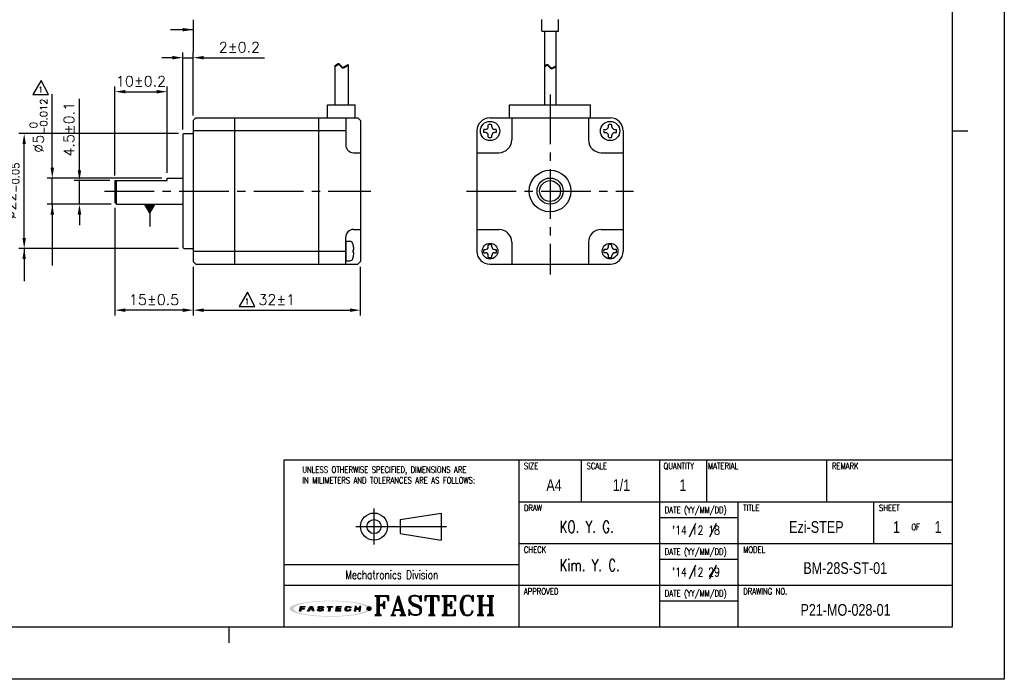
# Model space of a CAD drawing. Header units: millimetres. Extents: x 0 to 297, y 0 to 210.
# Tile 2 of 3: x 108 to 297, y 0 to 126. Entities that reach past the tile are written whole.
import ezdxf

# ---------------------------------------------------------------- set-up
doc = ezdxf.new("R2010")
doc.units = ezdxf.units.MM
doc.header["$PDSIZE"] = -1
doc.linetypes.add('CENTER2', pattern=[28.575, 19.05, -3.175, 3.175, -3.175])
doc.layers.add('\\M+5B4D6\\M+5CAB5\\M+5CFDF', color=7, linetype='Continuous', lineweight=25)
for name, color, linetype in [('DIM', 3, 'Continuous'), ('LAYER_2', 1, 'Continuous'), ('LAYER_4', 3, 'Continuous'), ('SHEET', 1, 'Continuous')]:
    doc.layers.add(name, color=color, linetype=linetype)
doc.styles.add('SHB', font='romans.shx', dxfattribs={"width": 0.75, "bigfont": 'whgtxt.shx'})
doc.styles.add('SHEET1', font='ROMANS.SHX', dxfattribs={"width": 0.8, "height": 3})
doc.styles.add('SHEET2', font='txt', dxfattribs={"width": 0.8, "height": 3})
doc.styles.add('SHEET3', font='ROMANT.SHX', dxfattribs={"height": 3})
doc.styles.get("Standard").update_dxf_attribs({"font": 'txt.shx', "bigfont": 'whgtxt.shx'})
doc.dimstyles.new('ISO-25', dxfattribs={"dimtxt": 2.5, "dimasz": 2.5, "dimexe": 1.25, "dimexo": 0.625, "dimtad": 1, "dimtxsty": 'Standard', "dimcen": 2.5, "dimadec": 0, "dimazin": 0, "dimtfac": 1, "dimtmove": 0, "dimatfit": 3, "dimfxl": 0, "dimarcsym": 0})

# ---------------------------------------------------------------- blocks, each defined once
blk = doc.blocks.new('AI9-BLK2')
at = {"layer": 'LAYER_4'}
h = blk.add_hatch(color=12, dxfattribs=at)
edge = h.paths.add_edge_path()
edge.add_spline(control_points=[(66.5, 0), (66.5, -3.5), (61.3, -5.3), (58.7, -6.3), (52, -8.8), (44.8, -10), (37.7, -11), (17.3, -13.9), (-3.7, -14.1), (-24.3, -12.5), (-32.9, -11.8), (-41.6, -10.8), (-50, -8.9), (-54.9, -7.7), (-60.6, -6.4), (-64.7, -3.2), (-73, 3.4), (-52.4, 8.3), (-49.2, 9), (-40.6, 10.9), (-31.8, 11.9), (-23.1, 12.6), (-12.4, 13.4), (-1.5, 13.6), (9.2, 13.3), (19.1, 13), (29, 12.3), (38.8, 10.9), (45.7, 9.9), (52.7, 8.7), (59.3, 6.1), (61.8, 5.2), (66.5, 3.3), (66.5, 0), (66.6, -0.8), (73.6, -0.7), (73.6, 0), (73.5, 3.5), (68.7, 5.4), (66.1, 6.4), (59.6, 9), (52.6, 10.3), (45.8, 11.3), (24.9, 14.6), (3.4, 15.1), (-17.7, 14), (-27.4, 13.6), (-37.2, 12.7), (-46.8, 11.2), (-53.5, 10.1), (-60.4, 8.7), (-66.7, 6.1), (-69.1, 5.1), (-73.9, 3.1), (-73.6, -0.3), (-73.4, -3.7), (-68.1, -5.6), (-65.5, -6.6), (-58.9, -9.2), (-51.8, -10.4), (-44.8, -11.5), (-35, -13), (-25, -13.7), (-15.1, -14.2), (5.8, -15), (27.1, -14.4), (47.8, -11), (54.2, -9.9), (60.6, -8.6), (66.6, -6.1), (69.1, -5.1), (73.5, -3.2), (73.6, 0), (73.6, 0.8), (66.6, 0.9), (66.5, 0)], knot_values=[0, 0, 0, 0, 1, 1, 1, 2, 2, 2, 3, 3, 3, 4, 4, 4, 5, 5, 5, 6, 6, 6, 7, 7, 7, 8, 8, 8, 9, 9, 9, 10, 10, 10, 11, 11, 11, 12, 12, 12, 13, 13, 13, 14, 14, 14, 15, 15, 15, 16, 16, 16, 17, 17, 17, 18, 18, 18, 19, 19, 19, 20, 20, 20, 21, 21, 21, 22, 22, 22, 23, 23, 23, 24, 24, 24, 25, 25, 25, 25], degree=3, periodic=0)
blk = doc.blocks.new('AI9-BLK1')
at = {"layer": 'LAYER_4', "color": 7}
blk.add_blockref('AI9-BLK2', (0, 0), dxfattribs=at)
blk = doc.blocks.new('AI9-BLK3')
at = {"layer": 'LAYER_2'}
for points in [[(-55.6, -4.3), (-54.1, 4.2), (-45.8, 4.1), (-46, 2.8), (-51.9, 2.8), (-52.2, 0.7), (-46.8, 0.6), (-47, -0.8), (-52.4, -0.8), (-53.1, -4.3)], [(-41.4, -4.2), (-35.7, 4.2), (-32.1, 4.2), (-29.5, -4.1), (-32.2, -4.1), (-34.2, 2.7), (-38.7, -4.2)], [(-5.3, 4.2), (4.3, 4.1), (4.1, 2.7), (0.4, 2.7), (-0.8, -4.2), (-3.2, -4.2), (-2.1, 2.7), (-5.6, 2.7)], [(11.4, 4.2), (20, 4.1), (19.8, 2.8), (13.7, 2.8), (13.4, 0.8), (19, 0.7), (18.8, -0.6), (13.1, -0.6), (12.7, -2.7), (18.7, -2.8), (18.5, -4.2), (9.9, -4.2)], [(45, 4.2), (43.5, -4.1), (46, -4.2), (46.6, -0.6), (52.3, -0.7), (51.7, -4.2), (54.1, -4.2), (55.6, 4.2), (53.1, 4.2), (52.5, 0.8), (46.9, 0.8), (47.5, 4.2)]]:
    blk.add_hatch(color=12, dxfattribs=at).paths.add_polyline_path(points)
h = blk.add_hatch(color=12, dxfattribs=at)
edge = h.paths.add_edge_path()
edge.add_spline(control_points=[(-15.2, -1.5), (-15.2, -2.9), (-16.3, -2.9), (-17.5, -2.9), (-17.7, -2.9), (-18.2, -2.9), (-18.5, -2.9), (-20, -2.9), (-20.4, -2.7), (-20.4, -2.1), (-20.4, -1.9), (-20.4, -1.4), (-20.4, -1.4), (-20.4, -1.4), (-22.9, -1.4), (-22.9, -1.4), (-22.9, -1.4), (-22.9, -2.3), (-22.9, -2.5), (-22.9, -3.9), (-21.3, -4.3), (-19.8, -4.3), (-19.5, -4.3), (-17.1, -4.3), (-16.9, -4.3), (-14.1, -4.3), (-12.8, -3.1), (-12.8, -1.8), (-12.8, -1.7), (-12.8, -1.1), (-12.8, -1), (-12.8, 0.2), (-14.1, 0.7), (-16.1, 0.7), (-16.3, 0.7), (-17.5, 0.7), (-17.7, 0.7), (-19.1, 0.7), (-19.7, 0.9), (-19.6, 1.9), (-19.5, 2.9), (-18.4, 2.9), (-17.8, 2.9), (-17.6, 2.9), (-16.5, 2.9), (-16.2, 2.9), (-15, 2.9), (-14.8, 2.6), (-14.8, 2.3), (-14.8, 2.1), (-14.9, 1.7), (-14.9, 1.7), (-14.9, 1.7), (-12.3, 1.6), (-12.3, 1.6), (-12.3, 1.6), (-12.3, 2.6), (-12.3, 2.8), (-12.3, 3.9), (-14.1, 4.3), (-15.7, 4.3), (-16.8, 4.3), (-17.9, 4.3), (-18.2, 4.3), (-20.4, 4.3), (-22, 3.6), (-22.1, 2), (-22.1, 1.8), (-22.1, 1.3), (-22.1, 1.1), (-22.2, -0.1), (-20.7, -0.6), (-19.2, -0.6), (-19, -0.6), (-17.3, -0.7), (-17.1, -0.7), (-15.5, -0.7), (-15.2, -1.1), (-15.2, -1.5)], knot_values=[0, 0, 0, 0, 1, 1, 1, 2, 2, 2, 3, 3, 3, 4, 4, 4, 5, 5, 5, 6, 6, 6, 7, 7, 7, 8, 8, 8, 9, 9, 9, 10, 10, 10, 11, 11, 11, 12, 12, 12, 13, 13, 13, 14, 14, 14, 15, 15, 15, 16, 16, 16, 17, 17, 17, 18, 18, 18, 19, 19, 19, 20, 20, 20, 21, 21, 21, 22, 22, 22, 23, 23, 23, 24, 24, 24, 25, 25, 25, 26, 26, 26, 26], degree=3, periodic=0)
h = blk.add_hatch(color=12, dxfattribs=at)
edge = h.paths.add_edge_path()
edge.add_spline(control_points=[(35, 1.4), (35, 1.4), (37.4, 1.4), (37.4, 1.4), (37.4, 1.4), (37.5, 2), (37.5, 2.4), (37.5, 3.1), (37.3, 4.2), (34.5, 4.2), (34.2, 4.2), (32.2, 4.2), (31.6, 4.2), (28.5, 4.3), (27.4, 2.7), (27.2, 1.5), (27.1, 1), (26.8, -0.6), (26.7, -1.2), (26.5, -2.6), (26.6, -4.3), (30.1, -4.3), (30.5, -4.3), (31.7, -4.3), (32.2, -4.3), (34.9, -4.3), (36.6, -4), (36.9, -2.3), (36.9, -1.9), (37, -1.1), (37, -1.1), (37, -1.1), (34.6, -1.1), (34.6, -1.1), (34.6, -1.1), (34.6, -1.6), (34.6, -1.7), (34.4, -2.5), (33.8, -2.8), (32.5, -2.8), (32.2, -2.8), (31.2, -2.8), (30.8, -2.8), (29.4, -2.8), (29.1, -2.3), (29.2, -1.4), (29.2, -1), (29.5, 0.7), (29.5, 1.1), (29.8, 2.5), (30.7, 2.8), (31.7, 2.8), (32.2, 2.8), (33.4, 2.8), (33.7, 2.8), (34.7, 2.8), (35.1, 2.5), (35.1, 1.9), (35, 1.7), (35, 1.4), (35, 1.4)], knot_values=[0, 0, 0, 0, 1, 1, 1, 2, 2, 2, 3, 3, 3, 4, 4, 4, 5, 5, 5, 6, 6, 6, 7, 7, 7, 8, 8, 8, 9, 9, 9, 10, 10, 10, 11, 11, 11, 12, 12, 12, 13, 13, 13, 14, 14, 14, 15, 15, 15, 16, 16, 16, 17, 17, 17, 18, 18, 18, 19, 19, 19, 20, 20, 20, 20], degree=3, periodic=0)
at = {"layer": 'LAYER_2', "color": 12}
for points in [[(-55.6, -4.3), (-54.1, 4.2), (-45.8, 4.1), (-46, 2.8), (-51.9, 2.8), (-52.2, 0.7), (-46.8, 0.6), (-47, -0.8), (-52.4, -0.8), (-53.1, -4.3)], [(-41.4, -4.2), (-35.7, 4.2), (-32.1, 4.2), (-29.5, -4.1), (-32.2, -4.1), (-34.2, 2.7), (-38.7, -4.2)], [(-5.3, 4.2), (4.3, 4.1), (4.1, 2.7), (0.4, 2.7), (-0.8, -4.2), (-3.2, -4.2), (-2.1, 2.7), (-5.6, 2.7)], [(11.4, 4.2), (20, 4.1), (19.8, 2.8), (13.7, 2.8), (13.4, 0.8), (19, 0.7), (18.8, -0.6), (13.1, -0.6), (12.7, -2.7), (18.7, -2.8), (18.5, -4.2), (9.9, -4.2)], [(45, 4.2), (43.5, -4.1), (46, -4.2), (46.6, -0.6), (52.3, -0.7), (51.7, -4.2), (54.1, -4.2), (55.6, 4.2), (53.1, 4.2), (52.5, 0.8), (46.9, 0.8), (47.5, 4.2)]]:
    blk.add_lwpolyline(points, close=True, dxfattribs=at)
for points, knots in [([(-15.2, -1.5), (-15.2, -2.9), (-16.3, -2.9), (-17.5, -2.9), (-17.7, -2.9), (-18.2, -2.9), (-18.5, -2.9), (-20, -2.9), (-20.4, -2.7), (-20.4, -2.1), (-20.4, -1.9), (-20.4, -1.4), (-20.4, -1.4), (-20.4, -1.4), (-22.9, -1.4), (-22.9, -1.4), (-22.9, -1.4), (-22.9, -2.3), (-22.9, -2.5), (-22.9, -3.9), (-21.3, -4.3), (-19.8, -4.3), (-19.5, -4.3), (-17.1, -4.3), (-16.9, -4.3), (-14.1, -4.3), (-12.8, -3.1), (-12.8, -1.8), (-12.8, -1.7), (-12.8, -1.1), (-12.8, -1), (-12.8, 0.2), (-14.1, 0.7), (-16.1, 0.7), (-16.3, 0.7), (-17.5, 0.7), (-17.7, 0.7), (-19.1, 0.7), (-19.7, 0.9), (-19.6, 1.9), (-19.5, 2.9), (-18.4, 2.9), (-17.8, 2.9), (-17.6, 2.9), (-16.5, 2.9), (-16.2, 2.9), (-15, 2.9), (-14.8, 2.6), (-14.8, 2.3), (-14.8, 2.1), (-14.9, 1.7), (-14.9, 1.7), (-14.9, 1.7), (-12.3, 1.6), (-12.3, 1.6), (-12.3, 1.6), (-12.3, 2.6), (-12.3, 2.8), (-12.3, 3.9), (-14.1, 4.3), (-15.7, 4.3), (-16.8, 4.3), (-17.9, 4.3), (-18.2, 4.3), (-20.4, 4.3), (-22, 3.6), (-22.1, 2), (-22.1, 1.8), (-22.1, 1.3), (-22.1, 1.1), (-22.2, -0.1), (-20.7, -0.6), (-19.2, -0.6), (-19, -0.6), (-17.3, -0.7), (-17.1, -0.7), (-15.5, -0.7), (-15.2, -1.1), (-15.2, -1.5)], [0, 0, 0, 0, 1, 1, 1, 2, 2, 2, 3, 3, 3, 4, 4, 4, 5, 5, 5, 6, 6, 6, 7, 7, 7, 8, 8, 8, 9, 9, 9, 10, 10, 10, 11, 11, 11, 12, 12, 12, 13, 13, 13, 14, 14, 14, 15, 15, 15, 16, 16, 16, 17, 17, 17, 18, 18, 18, 19, 19, 19, 20, 20, 20, 21, 21, 21, 22, 22, 22, 23, 23, 23, 24, 24, 24, 25, 25, 25, 26, 26, 26, 26]), ([(35, 1.4), (35, 1.4), (37.4, 1.4), (37.4, 1.4), (37.4, 1.4), (37.5, 2), (37.5, 2.4), (37.5, 3.1), (37.3, 4.2), (34.5, 4.2), (34.2, 4.2), (32.2, 4.2), (31.6, 4.2), (28.5, 4.3), (27.4, 2.7), (27.2, 1.5), (27.1, 1), (26.8, -0.6), (26.7, -1.2), (26.5, -2.6), (26.6, -4.3), (30.1, -4.3), (30.5, -4.3), (31.7, -4.3), (32.2, -4.3), (34.9, -4.3), (36.6, -4), (36.9, -2.3), (36.9, -1.9), (37, -1.1), (37, -1.1), (37, -1.1), (34.6, -1.1), (34.6, -1.1), (34.6, -1.1), (34.6, -1.6), (34.6, -1.7), (34.4, -2.5), (33.8, -2.8), (32.5, -2.8), (32.2, -2.8), (31.2, -2.8), (30.8, -2.8), (29.4, -2.8), (29.1, -2.3), (29.2, -1.4), (29.2, -1), (29.5, 0.7), (29.5, 1.1), (29.8, 2.5), (30.7, 2.8), (31.7, 2.8), (32.2, 2.8), (33.4, 2.8), (33.7, 2.8), (34.7, 2.8), (35.1, 2.5), (35.1, 1.9), (35, 1.7), (35, 1.4), (35, 1.4)], [0, 0, 0, 0, 1, 1, 1, 2, 2, 2, 3, 3, 3, 4, 4, 4, 5, 5, 5, 6, 6, 6, 7, 7, 7, 8, 8, 8, 9, 9, 9, 10, 10, 10, 11, 11, 11, 12, 12, 12, 13, 13, 13, 14, 14, 14, 15, 15, 15, 16, 16, 16, 17, 17, 17, 18, 18, 18, 19, 19, 19, 20, 20, 20, 20])]:
    blk.add_open_spline(points, degree=3, knots=knots, dxfattribs=at)
blk = doc.blocks.new('*D9')
at = {"color": 8, "lineweight": -2}
for p, q in [((126.66, 96.48), (126.66, 113.51)), ((136.66, 96.98), (136.66, 113.51)), ((128.66, 112.51), (134.66, 112.51))]:
    blk.add_line(p, q, dxfattribs=at)
at = {"color": 8}
for points in [[(128.66, 112.84), (128.66, 112.18), (126.66, 112.51)], [(134.66, 112.84), (134.66, 112.18), (136.66, 112.51)]]:
    blk.add_solid(points, dxfattribs=at)
at = {"layer": 'Defpoints', "color": 0}
for p in [(136.66, 112.51), (126.66, 95.48), (136.66, 95.98)]:
    blk.add_point(p, dxfattribs=at)
at = {"color": 3, "insert": (131.66, 114.51), "char_height": 2, "attachment_point": 5}
blk.add_mtext('\\A1;10±0.2', dxfattribs=at)
blk = doc.blocks.new('*D10')
at = {"color": 8, "lineweight": -2}
for p, q in [((137.66, 119.02), (135.66, 119.02)), ((139.66, 105.28), (139.66, 120.02)), ((139.66, 119.02), (141.66, 119.02)), ((141.66, 107.98), (141.66, 120.02)), ((143.66, 119.02), (155.33, 119.02))]:
    blk.add_line(p, q, dxfattribs=at)
at = {"color": 8}
for points in [[(137.66, 119.36), (137.66, 118.69), (139.66, 119.02)], [(143.66, 119.36), (143.66, 118.69), (141.66, 119.02)]]:
    blk.add_solid(points, dxfattribs=at)
at = {"layer": 'Defpoints', "color": 0}
for p in [(141.66, 119.02), (141.66, 106.98), (139.66, 104.28)]:
    blk.add_point(p, dxfattribs=at)
at = {"color": 3, "insert": (150.5, 121.02), "char_height": 2, "attachment_point": 5}
blk.add_mtext('\\A1;2±0.2', dxfattribs=at)
blk = doc.blocks.new('*D11')
at = {"color": 8, "lineweight": -2}
for p, q in [((126.66, 90.28), (126.66, 69.68)), ((141.66, 78.98), (141.66, 69.68)), ((139.66, 70.68), (128.66, 70.68))]:
    blk.add_line(p, q, dxfattribs=at)
at = {"color": 8}
for points in [[(128.66, 71.01), (128.66, 70.34), (126.66, 70.68)], [(139.66, 71.01), (139.66, 70.34), (141.66, 70.68)]]:
    blk.add_solid(points, dxfattribs=at)
at = {"layer": 'Defpoints', "color": 0}
for p in [(126.66, 91.28), (141.66, 79.98), (126.66, 70.68)]:
    blk.add_point(p, dxfattribs=at)
at = {"color": 3, "insert": (134.16, 72.68), "char_height": 2, "attachment_point": 5}
blk.add_mtext('\\A1;15±0.5', dxfattribs=at)
blk = doc.blocks.new('*D12')
at = {"color": 8, "lineweight": -2}
for p, q in [((141.66, 78.98), (141.66, 69.68)), ((173.66, 78.98), (173.66, 69.68)), ((143.66, 70.68), (171.66, 70.68))]:
    blk.add_line(p, q, dxfattribs=at)
at = {"color": 8}
for points in [[(143.66, 71.01), (143.66, 70.34), (141.66, 70.68)], [(171.66, 71.01), (171.66, 70.34), (173.66, 70.68)]]:
    blk.add_solid(points, dxfattribs=at)
at = {"layer": 'Defpoints', "color": 0}
for p in [(141.66, 79.98), (173.66, 79.98), (173.66, 70.68)]:
    blk.add_point(p, dxfattribs=at)
at = {"color": 3, "insert": (157.66, 72.68), "char_height": 2, "attachment_point": 5}
blk.add_mtext('\\A1;32±1', dxfattribs=at)
blk = doc.blocks.new('*D13')
at = {"color": 8, "lineweight": -2}
for p, q in [((119.86, 97.48), (119.86, 111.15)), ((125.66, 95.48), (118.86, 95.48)), ((119.86, 90.98), (119.86, 95.48)), ((125.96, 90.98), (118.86, 90.98)), ((119.86, 88.98), (119.86, 86.98))]:
    blk.add_line(p, q, dxfattribs=at)
at = {"color": 8}
for points in [[(119.53, 97.48), (120.2, 97.48), (119.86, 95.48)], [(119.53, 88.98), (120.2, 88.98), (119.86, 90.98)]]:
    blk.add_solid(points, dxfattribs=at)
at = {"layer": 'Defpoints', "color": 0}
for p in [(119.86, 95.48), (126.66, 95.48), (126.96, 90.98)]:
    blk.add_point(p, dxfattribs=at)
at = {"color": 3, "insert": (117.86, 105.32), "char_height": 2, "attachment_point": 5, "rotation": 90}
blk.add_mtext('\\A1;4.5±0.1', dxfattribs=at)
blk = doc.blocks.new('*D14')
at = {"color": 8, "lineweight": -2}
for p, q in [((114.66, 97.98), (114.66, 112.05)), ((135.66, 95.98), (113.66, 95.98)), ((114.66, 90.98), (114.66, 95.98)), ((125.96, 90.98), (113.66, 90.98)), ((114.66, 88.98), (114.66, 86.98))]:
    blk.add_line(p, q, dxfattribs=at)
at = {"color": 8}
for points in [[(114.33, 97.98), (114.99, 97.98), (114.66, 95.98)], [(114.33, 88.98), (114.99, 88.98), (114.66, 90.98)]]:
    blk.add_solid(points, dxfattribs=at)
at = {"layer": 'Defpoints', "color": 0}
for p in [(114.66, 95.98), (136.66, 95.98), (126.96, 90.98)]:
    blk.add_point(p, dxfattribs=at)
at = {"color": 3, "insert": (112.03, 106.02), "char_height": 2, "attachment_point": 5, "rotation": 90}
blk.add_mtext('\\A1;%%C5{\\H1.400000;\\S 0^ -0.012;}', dxfattribs=at)
blk = doc.blocks.new('*D15')
at = {"color": 8, "lineweight": -2}
for p, q in [((138.86, 104.48), (108.28, 104.48)), ((109.28, 84.48), (109.28, 102.48)), ((138.86, 82.48), (108.28, 82.48))]:
    blk.add_line(p, q, dxfattribs=at)
at = {"color": 8}
for points in [[(108.95, 102.48), (109.61, 102.48), (109.28, 104.48)], [(108.95, 84.48), (109.61, 84.48), (109.28, 82.48)]]:
    blk.add_solid(points, dxfattribs=at)
at = {"layer": 'Defpoints', "color": 0}
for p in [(109.28, 104.48), (139.86, 104.48), (139.86, 82.48)]:
    blk.add_point(p, dxfattribs=at)
at = {"color": 3, "insert": (106.65, 93.48), "char_height": 2, "attachment_point": 5, "rotation": 90}
blk.add_mtext('\\A1;%%C22{\\H1.400000;\\S 0^ -0.05;}', dxfattribs=at)

msp = doc.modelspace()

# ---------------------------------------------------------------- hatches: boundary and pattern name
h = msp.add_hatch(color=1)
edge = h.paths.add_edge_path()
edge.add_arc((175.3273, 13.5263), 0.3631, 0, 360)

# ---------------------------------------------------------------- linework, layer by layer
at = {"color": 8}
msp.add_line((141.6639, 126.256), (141.6639, 120.0244), dxfattribs=at)
at = {"color": 0}
for p, q in [((208.3924, 124.1263), (208.3924, 126.3319)), ((211.6122, 124.1263), (211.6122, 126.3312)), ((208.3924, 124.1263), (211.6122, 124.1263))]:
    msp.add_line(p, q, dxfattribs=at)
for p, q in [((208.9273, 124.1263), (208.9273, 109.9835)), ((211.0773, 124.1263), (211.0773, 109.9835)), ((168.8012, 117.4706), (169.304, 117.8272)), ((168.8012, 117.3036), (169.304, 117.6602)), ((168.8012, 117.4706), (168.8012, 109.9835)), ((169.304, 117.8272), (169.4229, 117.8789)), ((169.304, 117.6602), (169.4229, 117.7119)), ((169.4229, 117.8789), (169.535, 117.8855)), ((169.4229, 117.7119), (169.535, 117.7185)), ((169.535, 117.8855), (169.6126, 117.8536)), ((169.535, 117.7185), (169.6126, 117.6866)), ((169.6126, 117.8536), (169.684, 117.7949)), ((169.6126, 117.6866), (169.684, 117.6279)), ((169.684, 117.7949), (169.7522, 117.7171)), ((169.684, 117.6279), (169.7522, 117.5501)), ((169.7522, 117.7171), (169.8203, 117.6282)), ((169.7522, 117.5501), (169.8203, 117.4612)), ((169.8203, 117.6282), (169.8913, 117.5359)), ((169.8203, 117.4612), (169.8913, 117.3689)), ((169.8913, 117.5359), (169.9813, 117.433)), ((169.8913, 117.3689), (169.9813, 117.266)), ((169.9813, 117.433), (170.078, 117.3435)), ((169.9813, 117.266), (170.078, 117.1765)), ((170.078, 117.3435), (170.1795, 117.2747)), ((170.078, 117.1765), (170.1795, 117.1077)), ((170.1795, 117.2747), (170.2843, 117.2336)), ((170.1795, 117.1077), (170.2843, 117.0666)), ((170.2843, 117.2336), (170.3907, 117.2272)), ((170.2843, 117.0666), (170.3907, 117.0602)), ((170.3907, 117.2272), (170.4824, 117.2533)), ((170.3907, 117.0602), (170.4824, 117.0863)), ((170.4824, 117.2533), (171.3012, 117.7199)), ((170.4824, 117.0863), (171.3012, 117.5529)), ((171.3012, 117.7199), (171.3012, 109.9835)), ((208.9273, 117.4335), (209.2763, 117.681)), ((208.9273, 117.2665), (209.2763, 117.514)), ((209.2763, 117.681), (209.3953, 117.7327)), ((209.2763, 117.514), (209.3953, 117.5657)), ((209.3953, 117.7327), (209.5074, 117.7393)), ((209.3953, 117.5657), (209.5074, 117.5723)), ((209.5074, 117.7393), (209.585, 117.7075)), ((209.5074, 117.5723), (209.585, 117.5405)), ((209.585, 117.7075), (209.6564, 117.6487)), ((209.585, 117.5405), (209.6564, 117.4817)), ((209.6564, 117.6487), (209.7246, 117.5709)), ((209.6564, 117.4817), (209.7246, 117.4039)), ((209.7246, 117.5709), (209.7926, 117.482)), ((209.7246, 117.4039), (209.7926, 117.315)), ((209.7926, 117.482), (209.8637, 117.3898)), ((209.7926, 117.315), (209.8637, 117.2228)), ((209.8637, 117.3898), (209.9537, 117.2869)), ((209.8637, 117.2228), (209.9537, 117.1199)), ((209.9537, 117.2869), (210.0504, 117.1974)), ((209.9537, 117.1199), (210.0504, 117.0304)), ((210.0504, 117.1974), (210.1519, 117.1286)), ((210.0504, 117.0304), (210.1519, 116.9616)), ((210.1519, 117.1286), (210.2567, 117.0874)), ((210.1519, 116.9616), (210.2567, 116.9204)), ((210.2567, 117.0874), (210.3631, 117.0811)), ((210.2567, 116.9204), (210.3631, 116.9141)), ((210.3631, 117.0811), (210.4548, 117.1072)), ((210.3631, 116.9141), (210.4548, 116.9402)), ((210.4548, 117.1072), (211.0773, 117.4619)), ((210.4548, 116.9402), (211.0773, 117.2949)), ((167.3641, 107.4835), (167.3641, 109.9835)), ((169.5341, 109.9835), (170.4941, 109.9835)), ((172.6641, 107.4835), (172.6641, 109.9835)), ((202.2523, 107.4835), (202.2523, 109.9835)), ((217.7523, 107.4835), (217.7523, 109.9835)), ((170.8589, 83.8334), (170.8589, 80.1336))]:
    msp.add_line(p, q)
at = {"color": 1, "linetype": 'CENTER2', "ltscale": 0.5}
for p, q in [((210.0023, 111.9835), (210.0023, 77.4835)), ((124.6639, 93.4835), (175.6641, 93.4835)), ((194.0023, 93.4835), (226.0023, 93.4835))]:
    msp.add_line(p, q, dxfattribs=at)
at = {"color": 4}
for p, q in [((287, 105), (290, 105)), ((148.5, 10), (148.5, 7))]:
    msp.add_line(p, q, dxfattribs=at)
at = {"extrusion": (-1e-16, -1, 0)}
for p, q in [((171.627, 83.8334), (170.8589, 83.8334)), ((172.3168, 83.0505), (172.3168, 83.0782)), ((172.3168, 83.0782), (172.3168, 83.0505)), ((172.3168, 81.7387), (172.3168, 82.2283)), ((170.8589, 80.1336), (171.627, 80.1336)), ((172.3168, 80.8888), (172.3168, 80.9165))]:
    msp.add_line(p, q, dxfattribs=at)
at = {"lineweight": 35}
msp.add_line((170.8589, 80.8626), (170.8589, 83.498), dxfattribs=at)
at = {"color": 6}
msp.add_lwpolyline([(0, 210), (297, 210), (297, 0), (0, 0)], close=True, dxfattribs=at)
at = {"color": 4}
msp.add_lwpolyline([(10, 200), (287, 200), (287, 10), (10, 10)], close=True, dxfattribs=at)
for centre in [(198.5023, 104.9835), (221.5023, 104.9835)]:
    msp.add_circle(centre, 1.85)
at = {"color": 1}
msp.add_circle((175.3273, 13.5263), 0.3631, dxfattribs=at)
for centre, radius, start, end in [((171.627, 83.1991), 0.6342, 17.148404, 90), ((167.6877, 81.9836), 4.7568, 13.303619, 17.148404), ((171.627, 80.7679), 0.6342, 270, 342.851596), ((167.6877, 81.9834), 4.7568, 342.851596, 346.696381)]:
    msp.add_arc(centre, radius, start, end)
for points, knots in [([(172.3994, 82.5861), (172.3817, 82.725), (172.3577, 82.8649), (172.3239, 83.0191), (172.3204, 83.0348), (172.3168, 83.0505)], [13.853196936, 13.853196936, 13.853196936, 13.853196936, 14.222938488, 14.222938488, 14.264868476, 14.264868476, 14.264868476, 14.264868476]), ([(172.3168, 82.2283), (172.3204, 82.2286), (172.3239, 82.2288), (172.3577, 82.2315), (172.3817, 82.234), (172.3994, 82.2364)], [12.353396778, 12.353396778, 12.353396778, 12.353396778, 12.395326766, 12.395326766, 12.765068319, 12.765068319, 12.765068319, 12.765068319]), ([(172.3994, 81.7306), (172.3817, 81.733), (172.3577, 81.7355), (172.3239, 81.7381), (172.3204, 81.7384), (172.3168, 81.7387)], [13.853196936, 13.853196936, 13.853196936, 13.853196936, 14.222938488, 14.222938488, 14.264868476, 14.264868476, 14.264868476, 14.264868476]), ([(172.3168, 80.9165), (172.3204, 80.9322), (172.3239, 80.9479), (172.3577, 81.1021), (172.3817, 81.242), (172.3994, 81.3808)], [12.353396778, 12.353396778, 12.353396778, 12.353396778, 12.395326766, 12.395326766, 12.765068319, 12.765068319, 12.765068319, 12.765068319]), ([(172.3994, 82.2364), (172.3817, 82.234), (172.3577, 82.2315), (172.324, 82.2288), (172.3206, 82.2286), (172.3171, 82.2283)], [13.853196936, 13.853196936, 13.853196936, 13.853196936, 14.222938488, 14.222938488, 14.263757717, 14.263757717, 14.263757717, 14.263757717])]:
    msp.add_open_spline(points, degree=3, knots=knots)
for points in [[(172.4171, 82.3441), (172.4137, 82.4237), (172.4079, 82.5046), (172.3994, 82.5861)], [(172.3994, 82.2364), (172.4079, 82.2727), (172.4137, 82.3087), (172.4171, 82.3441)], [(172.3994, 82.2366), (172.3994, 82.2365), (172.3994, 82.2365), (172.3994, 82.2364)], [(172.4171, 81.6228), (172.4137, 81.6583), (172.4079, 81.6943), (172.3994, 81.7306)], [(172.3994, 81.3808), (172.4079, 81.4624), (172.4137, 81.5433), (172.4171, 81.6228)]]:
    msp.add_open_spline(points, degree=3)
at = {"layer": '\\M+5B4D6\\M+5CAB5\\M+5CFDF'}
for p, q in [((167.3641, 109.9835), (172.6641, 109.9835)), ((202.2523, 109.9835), (217.7523, 109.9835)), ((141.6639, 106.9835), (142.1639, 107.4835)), ((141.6639, 106.9835), (141.6639, 79.9835)), ((142.1639, 107.4835), (157.4795, 107.4835)), ((149.6281, 79.4835), (149.6281, 107.4835)), ((157.4795, 107.4835), (173.1641, 107.4835)), ((165.6641, 107.4835), (165.6641, 79.4835)), ((170.8589, 107.4835), (170.8589, 102.3335)), ((173.6641, 106.9835), (173.1641, 107.4835)), ((173.6641, 106.9835), (173.6641, 79.9835)), ((198.4523, 107.4835), (221.5523, 107.4835)), ((202.6523, 107.4835), (202.6523, 103.2835)), ((217.3523, 107.4835), (217.3523, 103.2835)), ((139.6639, 104.2835), (139.8639, 104.4835)), ((139.6639, 104.2835), (139.6639, 82.6835)), ((139.8639, 104.4835), (141.6639, 104.4835)), ((157.4795, 105.0335), (141.6639, 105.0335)), ((170.8589, 105.0335), (157.4795, 105.0335)), ((196.0023, 105.0335), (196.0023, 81.9335)), ((224.0023, 105.0335), (224.0023, 81.9335)), ((172.3589, 100.8335), (173.6641, 100.8335)), ((196.0023, 100.8335), (200.2023, 100.8335)), ((219.8023, 100.8335), (224.0023, 100.8335)), ((126.6639, 95.4835), (126.6639, 91.2835)), ((126.6639, 95.4835), (136.6639, 95.4835)), ((126.9639, 90.9835), (126.9639, 95.4835)), ((136.6639, 95.9835), (139.6639, 95.9835)), ((136.6639, 95.4835), (136.6639, 95.9835)), ((126.6639, 91.2835), (126.9639, 90.9835)), ((126.9639, 90.9835), (139.6639, 90.9835)), ((172.3589, 86.1335), (173.6641, 86.1335)), ((196.0023, 86.1335), (200.2023, 86.1335)), ((219.8023, 86.1335), (224.0023, 86.1335)), ((170.8589, 79.4835), (170.8589, 84.6335)), ((202.6523, 83.6835), (202.6523, 79.4835)), ((217.3523, 83.6835), (217.3523, 79.4835)), ((139.8639, 82.4835), (139.6639, 82.6835)), ((139.8639, 82.4835), (141.6639, 82.4835)), ((157.4795, 81.9335), (141.6639, 81.9335)), ((170.8589, 81.9335), (157.4795, 81.9335)), ((141.6639, 79.9835), (142.1639, 79.4835)), ((142.1639, 79.4835), (157.4795, 79.4835)), ((157.4795, 79.4835), (173.1641, 79.4835)), ((173.1641, 79.4835), (173.6641, 79.9835)), ((198.4523, 79.4835), (221.5523, 79.4835))]:
    msp.add_line(p, q, dxfattribs=at)
at = {"layer": '\\M+5B4D6\\M+5CAB5\\M+5CFDF', "color": 0, "linetype": 'ByBlock'}
for p, q in [((198.1601, 105.7943), (198.1601, 106.1791)), ((198.8445, 105.7943), (198.8445, 106.1791)), ((221.1601, 105.7943), (221.1601, 106.1791)), ((221.8445, 105.7943), (221.8445, 106.1791)), ((197.6601, 105.2943), (197.2981, 105.2943)), ((197.6601, 104.6727), (197.2981, 104.6727)), ((198.1601, 103.7879), (198.1601, 104.1727)), ((198.8445, 103.7879), (198.8445, 104.1727)), ((199.7065, 105.2943), (199.3445, 105.2943)), ((199.7065, 104.6727), (199.3445, 104.6727)), ((220.2981, 105.2943), (220.6601, 105.2943)), ((220.2981, 104.6727), (220.6601, 104.6727)), ((221.1601, 103.7879), (221.1601, 104.1727)), ((221.8445, 103.7879), (221.8445, 104.1727)), ((222.3445, 105.2943), (222.7065, 105.2943)), ((222.3445, 104.6727), (222.7065, 104.6727)), ((198.1601, 82.7943), (198.1601, 83.1791)), ((198.8445, 82.7943), (198.8445, 83.1791)), ((221.1601, 82.7943), (221.1601, 83.1791)), ((221.8445, 82.7943), (221.8445, 83.1791)), ((197.2981, 82.2943), (197.6601, 82.2943)), ((197.2981, 81.6727), (197.6601, 81.6727)), ((198.1601, 80.7879), (198.1601, 81.1727)), ((198.8445, 80.7879), (198.8445, 81.1727)), ((199.3445, 82.2943), (199.7065, 82.2943)), ((199.3445, 81.6727), (199.7065, 81.6727)), ((220.6601, 82.2943), (220.2981, 82.2943)), ((220.6601, 81.6727), (220.2981, 81.6727)), ((221.1601, 80.7879), (221.1601, 81.1727)), ((221.8445, 80.7879), (221.8445, 81.1727)), ((222.7065, 82.2943), (222.3445, 82.2943)), ((222.7065, 81.6727), (222.3445, 81.6727))]:
    msp.add_line(p, q, dxfattribs=at)
at = {"layer": '\\M+5B4D6\\M+5CAB5\\M+5CFDF'}
for radius in [4, 2.5, 2]:
    msp.add_circle((210.0023, 93.4835), radius, dxfattribs=at)
at = {"layer": '\\M+5B4D6\\M+5CAB5\\M+5CFDF', "color": 0, "linetype": 'ByBlock'}
for centre in [(198.5023, 81.9835), (221.5023, 81.9835)]:
    msp.add_circle(centre, 1.5, dxfattribs=at)
at = {"layer": '\\M+5B4D6\\M+5CAB5\\M+5CFDF'}
for centre, radius, start, end in [((198.4523, 105.0335), 2.45, 90, 180), ((221.5523, 105.0335), 2.45, 0, 90), ((172.3589, 102.3335), 1.5, 180, 270), ((200.2023, 103.2835), 2.45, 270, 0), ((219.8023, 103.2835), 2.45, 180, 270), ((172.3589, 84.6335), 1.5, 90, 180), ((200.2023, 83.6835), 2.45, 0, 90), ((219.8023, 83.6835), 2.45, 90, 180), ((198.4523, 81.9335), 2.45, 180, 270), ((221.5523, 81.9335), 2.45, 270, 0)]:
    msp.add_arc(centre, radius, start, end, dxfattribs=at)
at = {"layer": '\\M+5B4D6\\M+5CAB5\\M+5CFDF', "color": 0, "linetype": 'ByBlock'}
for centre, radius, start, end in [((197.6601, 105.7943), 0.5, 270, 360), ((198.5023, 104.9835), 1.2436, 74.029351, 105.970649), ((199.3445, 105.7943), 0.5, 180, 270), ((220.6601, 105.7943), 0.5, 270, 0), ((221.5023, 104.9835), 1.2436, 74.029351, 105.970649), ((222.3445, 105.7943), 0.5, 180, 270), ((198.5023, 104.9835), 1.2436, 165.529572, 194.470428), ((197.6601, 104.1727), 0.5, 360, 90), ((198.5023, 104.9835), 1.2436, 254.029351, 285.970649), ((199.3445, 104.1727), 0.5, 90, 180), ((198.5023, 104.9835), 1.2436, 345.529572, 14.470428), ((221.5023, 104.9835), 1.2436, 165.529572, 194.470428), ((220.6601, 104.1727), 0.5, 0, 90), ((221.5023, 104.9835), 1.2436, 254.029351, 285.970649), ((222.3445, 104.1727), 0.5, 90, 180), ((221.5023, 104.9835), 1.2436, 345.529572, 14.470428), ((198.5023, 81.9835), 1.2436, 74.029351, 105.970649), ((221.5023, 81.9835), 1.2436, 74.029351, 105.970649), ((198.5023, 81.9835), 1.2436, 165.529572, 194.470428), ((197.6601, 82.7943), 0.5, 270, 0), ((197.6601, 81.1727), 0.5, 0, 90), ((199.3445, 82.7943), 0.5, 180, 270), ((199.3445, 81.1727), 0.5, 90, 180), ((198.5023, 81.9835), 1.2436, 345.529572, 14.470428), ((221.5023, 81.9835), 1.2436, 165.529572, 194.470428), ((220.6601, 82.7943), 0.5, 270, 360), ((220.6601, 81.1727), 0.5, 360, 90), ((222.3445, 82.7943), 0.5, 180, 270), ((222.3445, 81.1727), 0.5, 90, 180), ((221.5023, 81.9835), 1.2436, 345.529572, 14.470428), ((198.5023, 81.9835), 1.2436, 254.029351, 285.970649), ((221.5023, 81.9835), 1.2436, 254.029351, 285.970649)]:
    msp.add_arc(centre, radius, start, end, dxfattribs=at)
at = {"layer": 'SHEET', "color": 1, "linetype": 'Continuous'}
for p, q in [((112.5002, 114.6749), (110.9126, 111.9701)), ((113.9114, 111.9701), (112.5002, 114.6749)), ((110.9126, 111.9701), (113.9114, 111.9701)), ((152.0313, 74.1039), (150.4437, 71.3991)), ((153.4425, 71.3991), (152.0313, 74.1039)), ((150.4437, 71.3991), (153.4425, 71.3991))]:
    msp.add_line(p, q, dxfattribs=at)
at = {"layer": 'SHEET', "color": 7}
for p, q in [((159, 42), (287, 42)), ((159, 42), (159, 10)), ((204, 42), (204, 10)), ((159, 22), (204, 22))]:
    msp.add_line(p, q, dxfattribs=at)
at = {"layer": 'SHEET'}
for p, q in [((216, 34), (216, 42)), ((231, 10), (231, 42)), ((240, 34), (240, 42)), ((263, 34), (263, 42)), ((204, 34), (287, 34)), ((246, 10), (246, 34)), ((272, 26), (272, 34)), ((176.2842, 25.7883), (176.2842, 32.7016)), ((181.284, 30.6029), (189.1232, 31.8375)), ((181.284, 30.6029), (181.284, 27.887)), ((189.1232, 31.8375), (189.1232, 26.6525)), ((231, 31), (246, 31)), ((172.8275, 29.245), (190.1725, 29.245)), ((237.8801, 29.8615), (236.6289, 27.2039)), ((241.7992, 29.8574), (240.5481, 27.1998)), ((181.284, 27.887), (189.1232, 26.6525)), ((204, 26), (287, 26)), ((231, 23), (246, 23)), ((237.8801, 21.8615), (236.6289, 19.2039)), ((241.7992, 21.8574), (240.5481, 19.1998)), ((159, 18), (287, 18)), ((231, 15), (246, 15))]:
    msp.add_line(p, q, dxfattribs=at)
for radius in [2.5925, 1.358]:
    msp.add_circle((176.2842, 29.245), radius, dxfattribs=at)

# ---------------------------------------------------------------- block references
at = {"layer": 'LAYER_2', "color": 7, "lineweight": 5, "xscale": 0.1058400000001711, "yscale": 0.1058400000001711, "zscale": 0.1058400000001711}
msp.add_blockref('AI9-BLK3', (167.9037, 13.5118), dxfattribs=at)
at = {"layer": 'LAYER_4', "color": 7, "lineweight": 5, "xscale": 0.1058400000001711, "yscale": 0.1058400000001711, "zscale": 0.1058400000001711}
msp.add_blockref('AI9-BLK1', (167.9122, 13.5237), dxfattribs=at)

# ---------------------------------------------------------------- texts
at = {"layer": 'DIM', "color": 3, "style": 'SHB', "width": 0.75}
for s, p in [('KO. Y. G.', (211.8051, 28.064)), ('Kim. Y. C.', (211.8051, 20.7363))]:
    msp.add_text(s, height=2.25, dxfattribs=at).set_placement(p)
at = {"layer": 'SHEET'}
for s, height, style, width, p in [('1', 1.125, 'SHEET1', 0.8, (112.0311, 112.3399)), ('1', 1.125, 'SHEET1', 0.8, (151.5622, 71.7689)), ('UNLESS OTHERWISE SPECIFIED, DIMENSIONS ARE', 1.2, 'SHEET1', 0.8, (162.555, 39.5229)), ('SIZE', 1.2, 'SHEET1', 0.8, (204.9897, 40.2302)), ('SCALE', 1.2, 'SHEET1', 0.8, (216.9897, 40.2302)), ('QUANTITY', 1.2, 'SHEET1', 0.8, (231.7296, 40.2302)), ('MATERIAL', 1.2, 'SHEET1', 0.8, (240.2397, 40.2302)), ('REMARK', 1.2, 'SHEET1', 0.8, (263.9897, 40.2302)), ('IN MILIMETERS AND TOLERANCES ARE AS FOLLOWS:', 1.2, 'SHEET1', 0.8, (162.555, 37.4826)), ('DRAW', 1.2, 'SHEET1', 0.8, (204.9897, 32.2302)), ('DATE (YY/MM/DD)', 1.2, 'SHEET1', 0.8, (231.9639, 31.8409)), ('TITLE', 1.2, 'SHEET1', 0.8, (246.9897, 32.2302)), ('SHEET', 1.2, 'SHEET1', 0.8, (272.9897, 32.2302)), ('OF', 1.2, 'SHEET1', 0.8, (279.2077, 28.5546)), ('CHECK', 1.2, 'SHEET1', 0.8, (204.9897, 24.2302)), ('DATE (YY/MM/DD)', 1.2, 'SHEET1', 0.8, (231.9639, 23.8409)), ('MODEL', 1.2, 'SHEET1', 0.8, (246.9897, 24.2302)), ('Mechatronics Division', 1.65, 'SHEET3', 0.75, (170.7693, 19.1978)), ('APPROVED', 1.2, 'SHEET1', 0.8, (204.9897, 16.2302)), ('DATE (YY/MM/DD)', 1.2, 'SHEET1', 0.8, (231.9639, 15.8409)), ('DRAWING NO.', 1.2, 'SHEET1', 0.8, (246.9897, 16.2302))]:
    msp.add_text(s, height=height, dxfattribs=dict(at, style=style, width=width)).set_placement(p)
at = {"layer": 'SHEET', "color": 7, "style": 'SHEET2', "width": 0.8}
for s, p in [('A4', (209.2863, 36.034)), ('1/1', (221.9959, 36.034)), ('1', (234.7766, 36.034)), ('Ezi-STEP', (255.7838, 28.034)), ('1', (275.6812, 28.034)), ('1', (283.6392, 28.034)), ('BM-28S-ST-01', (258.5095, 20.1668)), ('P21-MO-028-01', (257.964, 12.1668))]:
    msp.add_text(s, height=2.25, dxfattribs=at).set_placement(p)
at = {"layer": 'SHEET', "color": 3, "style": 'SHEET1', "width": 0.8}
for s, p in [("'14 12 18", (233.3819, 27.7103)), ("'14 12 29", (233.3819, 19.7103))]:
    msp.add_text(s, height=1.65, dxfattribs=at).set_placement(p)
at = {"layer": 'SHEET', "color": 7, "style": 'SHEET3'}
msp.add_text('FASTECH', height=3.75, dxfattribs=at).set_placement((176.105, 12.26))

# ---------------------------------------------------------------- dimensions: what is measured, and where the dimension line sits
for base, p1, p2, override, picture, middle in [((141.6639, 119.0244), (139.6639, 104.2835), (141.6639, 106.9835), {"dimtxt": 2, "dimasz": 2, "dimexe": 1, "dimexo": 1, "dimgap": 1, "dimdec": 3, "dimzin": 9, "dimdsep": 46, "dimcen": 0, "dimclrd": 8, "dimclre": 8, "dimclrt": 3, "dimadec": 3, "dimazin": 2, "dimtol": 1, "dimtp": 0.2, "dimtm": 0.2, "dimtdec": 3, "dimfxl": 0.6, "dimtolj": 1, "dimtzin": 9, "dimarcsym": 1}, '*D10', (150.4972, 121.0244)), ((126.6639, 70.6768), (141.6639, 79.9835), (126.6639, 91.2835), {"dimtxt": 2, "dimasz": 2, "dimexe": 1, "dimexo": 1, "dimgap": 1, "dimdec": 3, "dimzin": 9, "dimdsep": 46, "dimcen": 0, "dimclrd": 8, "dimclre": 8, "dimclrt": 3, "dimadec": 3, "dimazin": 2, "dimtol": 1, "dimtp": 0.5, "dimtm": 0.5, "dimtdec": 3, "dimfxl": 0.6, "dimtolj": 1, "dimtzin": 9, "dimarcsym": 1}, '*D11', (134.1639, 72.6768)), ((173.6641, 70.6768), (141.6639, 79.9835), (173.6641, 79.9835), {"dimtxt": 2, "dimasz": 2, "dimexe": 1, "dimexo": 1, "dimgap": 1, "dimdec": 3, "dimzin": 9, "dimdsep": 46, "dimcen": 0, "dimclrd": 8, "dimclre": 8, "dimclrt": 3, "dimadec": 3, "dimazin": 2, "dimtol": 1, "dimtp": 1, "dimtm": 1, "dimtdec": 3, "dimfxl": 0.6, "dimtolj": 1, "dimtzin": 9, "dimarcsym": 1}, '*D12', (157.664, 72.6768))]:
    dim = msp.add_linear_dim(base=base, p1=p1, p2=p2, dimstyle='ISO-25', override=override)
    dim.commit()
    dim.dimension.update_dxf_attribs({"geometry": picture, "text_midpoint": middle})
dim = msp.add_linear_dim(base=(136.6639, 112.5094), p1=(126.6639, 95.4835), p2=(136.6639, 95.9835), dimstyle='ISO-25', override={"dimtxt": 2, "dimasz": 2, "dimexe": 1, "dimexo": 1, "dimgap": 1, "dimdec": 3, "dimzin": 9, "dimdsep": 46, "dimcen": 0, "dimclrd": 8, "dimclre": 8, "dimclrt": 3, "dimadec": 3, "dimazin": 2, "dimtol": 1, "dimtp": 0.2, "dimtm": 0.2, "dimtdec": 3, "dimfxl": 0.6, "dimtolj": 1, "dimtzin": 9, "dimarcsym": 1})
dim.commit()
dim.dimension.update_dxf_attribs({"geometry": '*D9', "text_midpoint": (131.6639, 112.5094), "dimtype": 160})
dim = msp.add_linear_dim(base=(114.6608, 95.9835), p1=(126.9639, 90.9835), p2=(136.6639, 95.9835), angle=90, text='%%C<>', dimstyle='ISO-25', override={"dimtxt": 2, "dimasz": 2, "dimexe": 1, "dimexo": 1, "dimgap": 1, "dimdec": 3, "dimzin": 9, "dimdsep": 46, "dimcen": 0, "dimclrd": 8, "dimclre": 8, "dimclrt": 3, "dimadec": 3, "dimazin": 2, "dimtol": 1, "dimtm": 0.012, "dimtfac": 0.7, "dimtdec": 3, "dimfxl": 0.6, "dimtolj": 1, "dimtzin": 9, "dimarcsym": 1})
dim.commit()
dim.dimension.update_dxf_attribs({"geometry": '*D14', "text_midpoint": (114.6608, 106.0168), "dimtype": 160})
dim = msp.add_linear_dim(base=(119.8643, 95.4835), p1=(126.9639, 90.9835), p2=(126.6639, 95.4835), angle=90, dimstyle='ISO-25', override={"dimtxt": 2, "dimasz": 2, "dimexe": 1, "dimexo": 1, "dimgap": 1, "dimdec": 3, "dimzin": 9, "dimdsep": 46, "dimcen": 0, "dimclrd": 8, "dimclre": 8, "dimclrt": 3, "dimadec": 3, "dimazin": 2, "dimtol": 1, "dimtp": 0.1, "dimtm": 0.1, "dimtdec": 3, "dimfxl": 0.6, "dimtolj": 1, "dimtzin": 9, "dimarcsym": 1})
dim.commit()
dim.dimension.update_dxf_attribs({"geometry": '*D13', "text_midpoint": (117.8643, 105.3168)})
dim = msp.add_linear_dim(base=(109.2791, 104.4835), p1=(139.8639, 82.4835), p2=(139.8639, 104.4835), angle=90, text='%%C<>', dimstyle='ISO-25', override={"dimtxt": 2, "dimasz": 2, "dimexe": 1, "dimexo": 1, "dimgap": 1, "dimdec": 3, "dimzin": 9, "dimdsep": 46, "dimcen": 0, "dimclrd": 8, "dimclre": 8, "dimclrt": 3, "dimadec": 3, "dimazin": 2, "dimtol": 1, "dimtm": 0.05, "dimtfac": 0.7, "dimtdec": 3, "dimfxl": 0.6, "dimtolj": 1, "dimtzin": 9, "dimarcsym": 1})
dim.commit()
dim.dimension.update_dxf_attribs({"geometry": '*D15', "text_midpoint": (106.6458, 93.4835)})

# ---------------------------------------------------------------- leaders
for points, override in [([(141.6639, 124.3848), (137.3075, 124.3848)], {"dimtxt": 2, "dimasz": 2, "dimexe": 1, "dimexo": 1, "dimgap": 1, "dimtad": 0, "dimdec": 3, "dimzin": 9, "dimdsep": 46, "dimcen": 0, "dimclrd": 8, "dimclre": 8, "dimclrt": 3, "dimadec": 3, "dimazin": 2, "dimtdec": 3, "dimfxl": 0.6, "dimtolj": 1, "dimtzin": 1, "dimarcsym": 1}), ([(114.6608, 90.9835), (114.6608, 79.2076)], {"dimtxt": 2, "dimasz": 2, "dimexe": 1, "dimexo": 1, "dimgap": 1, "dimtad": 0, "dimdec": 3, "dimzin": 9, "dimdsep": 46, "dimcen": 0, "dimclrd": 8, "dimclre": 8, "dimclrt": 3, "dimadec": 3, "dimazin": 2, "dimtdec": 3, "dimfxl": 0.6, "dimtolj": 1, "dimtzin": 1, "dimarcsym": 1}), ([(133.3139, 90.9835), (133.3139, 86.7112)], {"dimtxt": 2, "dimasz": 2, "dimexe": 1, "dimexo": 1, "dimgap": 1, "dimtad": 0, "dimdec": 3, "dimzin": 9, "dimdsep": 46, "dimcen": 0, "dimclrd": 8, "dimclre": 8, "dimclrt": 3, "dimadec": 3, "dimazin": 2, "dimtdec": 3, "dimldrblk": 'DatumFilled', "dimfxl": 0.6, "dimtolj": 1, "dimtzin": 1, "dimarcsym": 1}), ([(109.2791, 82.4835), (109.2791, 76.2157)], {"dimtxt": 2, "dimasz": 2, "dimexe": 1, "dimexo": 1, "dimgap": 1, "dimtad": 0, "dimdec": 3, "dimzin": 9, "dimdsep": 46, "dimcen": 0, "dimclrd": 8, "dimclre": 8, "dimclrt": 3, "dimadec": 3, "dimazin": 2, "dimtdec": 3, "dimfxl": 0.6, "dimtolj": 1, "dimtzin": 1, "dimarcsym": 1})]:
    msp.add_leader(points, dimstyle='ISO-25', override=override)

doc.saveas('drawing.dxf')
